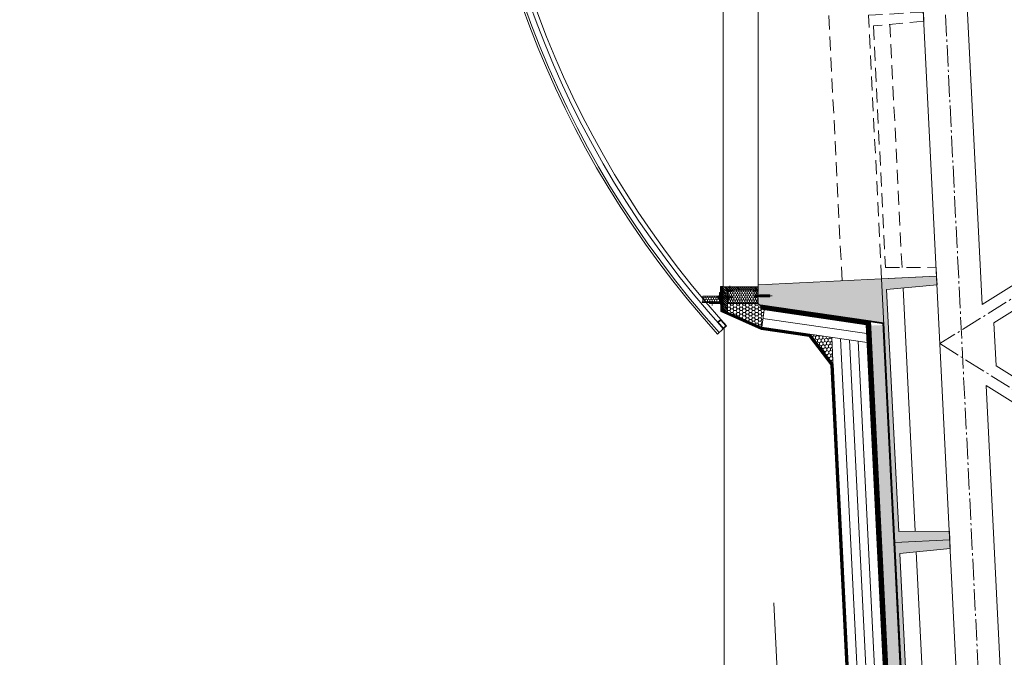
# Model space of a CAD drawing. Header units: millimetres. Extents: x -725694 to 4766210, y -2984614 to 2187451.
# Tile 87 of 256: x 201364 to 205838, y 67875 to 70772. Entities that reach past the tile are written whole.
import ezdxf
from ezdxf import colors
from ezdxf.entities.mleader import LeaderData, LeaderLine
from ezdxf.math import Vec2, Vec3

# ---------------------------------------------------------------- set-up
doc = ezdxf.new("R2010")
doc.units = ezdxf.units.MM
for name, pattern in [('AM_DIN_G_W050', [13.75, 9.75, -1.5, 1, -1.5]), ('CARKOVANA', [5, 3, -2]), ('DASHDOT', [25.4, 12.7, -6.35, 0, -6.35]), ('HIDDEN', [9.525, 6.35, -3.175])]:
    doc.linetypes.add(name, pattern=pattern)
doc.layers.add('_____detaily', color=7, linetype='Continuous')
for name, color, linetype, lineweight in [('A99_N_kce-pohl', 7, 'Continuous', 9), ('A99_N_kce-rez-sil', 7, 'Continuous', 18), ('A99_N_kce-rez-ten', 7, 'Continuous', 20), ('A99_N_kce-rez-ten @ 200', 7, 'Continuous', 20), ('A99_N_koty-200-vysk', 7, 'Continuous', 9), ('A99_N_sraf', 7, 'Continuous', 0), ('A99_N_txt-popis-50 @ 200', 7, 'Continuous', 9), ('A99_S_kce-pohl', 7, 'Continuous', 5), ('A99_S_kce-rez-sil', 7, 'Continuous', 15), ('A99_S_kce-rez-ten', 7, 'Continuous', 9), ('A99_S_sraf', 7, 'Continuous', 9)]:
    doc.layers.add(name, color=color, linetype=linetype, lineweight=lineweight)
doc.styles.add('A99_popis', font='isocpeur.ttf')
doc.linetypes.add('IZOLACE', pattern='A,0.00254,-2.54,[134,ltypeshp.shx,S=2.54,R=0,X=-2.54,Y=0],-5.08,[134,ltypeshp.shx,S=2.54,R=180,X=2.54,Y=0],-2.54', length=10.16254)

# ---------------------------------------------------------------- blocks, each defined once
blk = doc.blocks.new('Befestiger_gross')
at = {"layer": '_____detaily', "linetype": 'Continuous', "lineweight": -2}
for p, q in [((0.5, 0.5), (0, 0)), ((0.5, 0.5), (0, 0)), ((0.5, -0.5), (0, 0)), ((0.5, -0.5), (0, 0)), ((2.1, 0.5), (0.5, 0.5)), ((2.1, 0.5), (0.5, 0.5)), ((0.6, 0.5), (0.6, 0.5)), ((0.6, 0.5), (0.6, 0.5)), ((0.6, 0.5), (0.6, 0.5)), ((0.6, 0.5), (0.6, 0.5)), ((1.7, -1), (2.3, 1)), ((2.3, 1), (2.1, 0.5)), ((2.3, 1), (2.5, 0.5)), ((2.3, 1), (2.5, 0.5)), ((3.3, 0.5), (2.5, 0.5)), ((3.3, 0.5), (2.5, 0.5)), ((2.9, -1), (3.5, 1)), ((3.5, 1), (3.3, 0.5)), ((3.5, 1), (3.7, 0.5)), ((3.5, 1), (3.7, 0.5)), ((4.5, 0.5), (3.7, 0.5)), ((4.5, 0.5), (3.7, 0.5)), ((4, -1), (4.7, 1)), ((4.5, 0.5), (4.7, 1)), ((4.7, 1), (4.8, 0.5)), ((4.7, 1), (4.8, 0.5)), ((5.7, 0.5), (4.8, 0.5)), ((5.7, 0.5), (4.8, 0.5)), ((5.2, -1), (5.9, 1)), ((5.7, 0.5), (5.9, 1)), ((5.9, 1), (6, 0.5)), ((5.9, 1), (6, 0.5)), ((6.9, 0.5), (6, 0.5)), ((6, 0.5), (6, 0.5)), ((6.9, 0.5), (6, 0.5)), ((6, 0.5), (6, 0.5)), ((6.4, -1), (7, 1)), ((6.9, 0.5), (7, 1)), ((7, 1), (7.2, 0.5)), ((7, 1), (7.2, 0.5)), ((8.1, 0.5), (7.2, 0.5)), ((8.1, 0.5), (7.2, 0.5)), ((7.6, -1), (8.2, 1)), ((8.1, 0.5), (8.2, 1)), ((8.2, 1), (8.4, 0.5)), ((8.2, 1), (8.4, 0.5)), ((9.3, 0.5), (8.4, 0.5)), ((9.3, 0.5), (8.4, 0.5)), ((8.8, -1), (9.4, 1)), ((9.3, 0.5), (9.4, 1)), ((9.4, 1), (9.6, 0.5)), ((9.4, 1), (9.6, 0.5)), ((10.5, 0.5), (9.6, 0.5)), ((10.5, 0.5), (9.6, 0.5)), ((10, -1), (10.6, 1)), ((10.6, 1), (10.5, 0.5)), ((10.6, 1), (10.8, 0.5)), ((10.6, 1), (10.8, 0.5)), ((11.6, 0.5), (10.8, 0.5)), ((11.6, 0.5), (10.8, 0.5)), ((11.2, -1), (11.8, 1)), ((11.8, 1), (11.6, 0.5)), ((11.8, 1), (12, 0.5)), ((11.8, 1), (12, 0.5)), ((12.8, 0.5), (12, 0.5)), ((12.8, 0.5), (12, 0.5)), ((12.4, -1), (13, 1)), ((13, 1), (12.8, 0.5)), ((13, 1), (13.1, 0.5)), ((13, 1), (13.1, 0.5)), ((14, 0.5), (13.1, 0.5)), ((14, 0.5), (13.1, 0.5)), ((13.5, -1), (14.2, 1)), ((14.2, 1), (14, 0.5)), ((14.2, 1), (14.3, 0.5)), ((14.2, 1), (14.3, 0.5)), ((15.2, 0.5), (14.3, 0.5)), ((14.3, 0.5), (14.3, 0.5)), ((15.2, 0.5), (14.3, 0.5)), ((14.3, 0.5), (14.3, 0.5)), ((14.7, -1), (15.4, 1)), ((15.4, 1), (15.2, 0.5)), ((15.4, 1), (15.5, 0.5)), ((15.4, 1), (15.5, 0.5)), ((16.4, 0.5), (15.5, 0.5)), ((16.4, 0.5), (15.5, 0.5)), ((15.9, -1), (16.5, 1)), ((16.5, 1), (16.4, 0.5)), ((16.5, 1), (16.7, 0.5)), ((16.5, 1), (16.7, 0.5)), ((17.6, 0.5), (16.7, 0.5)), ((17.6, 0.5), (16.7, 0.5)), ((17.1, -1), (17.7, 1)), ((17.7, 1), (17.6, 0.5)), ((17.7, 1), (17.9, 0.5)), ((17.7, 1), (17.9, 0.5)), ((18.8, 0.5), (17.9, 0.5)), ((18.8, 0.5), (17.9, 0.5)), ((18.3, -1), (18.9, 1)), ((18.9, 1), (18.8, 0.5)), ((18.9, 1), (19.1, 0.5)), ((18.9, 1), (19.1, 0.5)), ((19.9, 0.5), (19.1, 0.5)), ((19.9, 0.5), (19.1, 0.5)), ((19.5, -1), (20.1, 1.1)), ((20.1, 1.1), (19.9, 0.5)), ((20.1, 1.1), (20.3, 0.5)), ((20.1, 1.1), (20.3, 0.5)), ((21.1, 0.5), (20.3, 0.5)), ((20.3, 0.5), (20.3, 0.5)), ((21.1, 0.5), (20.3, 0.5)), ((20.3, 0.5), (20.3, 0.5)), ((20.7, -1), (21.3, 1.1)), ((21.3, 1.1), (21.1, 0.5)), ((21.3, 1.1), (21.5, 0.5)), ((21.3, 1.1), (21.5, 0.5)), ((22.3, 0.5), (21.5, 0.5)), ((22.3, 0.5), (21.5, 0.5)), ((21.8, -1), (22.5, 1.1)), ((22.5, 1.1), (22.3, 0.5)), ((22.5, 1.1), (22.6, 0.5)), ((22.5, 1.1), (22.6, 0.5)), ((23.5, 0.5), (22.6, 0.5)), ((23.5, 0.5), (22.6, 0.5)), ((23, -1), (23.7, 1.1)), ((23.7, 1.1), (23.5, 0.5)), ((23.7, 1.1), (23.8, 0.5)), ((23.7, 1.1), (23.8, 0.5)), ((24.7, 0.5), (23.8, 0.5)), ((24.7, 0.5), (23.8, 0.5)), ((24.2, -1), (24.9, 1.1)), ((24.9, 1.1), (24.7, 0.5)), ((24.9, 1.1), (25, 0.5)), ((24.9, 1.1), (25, 0.5)), ((25.9, 0.5), (25, 0.5)), ((25.9, 0.5), (25, 0.5)), ((25.4, -1), (26, 1.1)), ((26, 1.1), (25.9, 0.5)), ((26, 1.1), (26.2, 0.5)), ((26, 1.1), (26.2, 0.5)), ((27, 0.5), (26.2, 0.5)), ((27, 0.5), (26.2, 0.5)), ((26.5, -1), (27.2, 1)), ((27.2, 1), (27, 0.5)), ((27.2, 1), (27.3, 0.5)), ((27.2, 1), (27.3, 0.5)), ((28.2, 0.5), (27.3, 0.5)), ((28.2, 0.5), (27.3, 0.5)), ((27.7, -1), (28.4, 1)), ((28.4, 1), (28.2, 0.5)), ((28.4, 1), (28.5, 0.5)), ((28.4, 1), (28.5, 0.5)), ((29.4, 0.5), (28.5, 0.5)), ((28.5, 0.5), (28.5, 0.5)), ((29.4, 0.5), (28.5, 0.5)), ((28.5, 0.5), (28.5, 0.5)), ((28.9, -1), (29.6, 1)), ((29.6, 1), (29.4, 0.5)), ((29.6, 1), (29.7, 0.5)), ((29.6, 1), (29.7, 0.5)), ((30.6, 0.5), (29.7, 0.5)), ((30.6, 0.5), (29.7, 0.5)), ((30.1, -1), (30.7, 1)), ((30.7, 1), (30.6, 0.5)), ((30.7, 1), (30.9, 0.5)), ((30.7, 1), (30.9, 0.5)), ((31.8, 0.5), (30.9, 0.5)), ((31.8, 0.5), (30.9, 0.5)), ((31.3, -1), (31.9, 1)), ((31.9, 1), (31.8, 0.5)), ((31.9, 1), (32.1, 0.5)), ((31.9, 1), (32.1, 0.5)), ((33, 0.5), (32.1, 0.5)), ((33, 0.5), (32.1, 0.5)), ((32.5, -1), (33.1, 1)), ((33.1, 1), (33, 0.5)), ((33.1, 1), (33.3, 0.5)), ((33.1, 1), (33.3, 0.5)), ((34.1, 0.5), (33.3, 0.5)), ((34.1, 0.5), (33.3, 0.5)), ((33.7, -1), (34.3, 1)), ((34.3, 1), (34.1, 0.5)), ((34.3, 1), (34.5, 0.5)), ((34.3, 1), (34.5, 0.5)), ((36.5, 0.5), (34.5, 0.5)), ((36.5, 0.5), (34.5, 0.5)), ((36.5, 0.5), (37.3, 1.4)), ((36.5, 0.5), (37.3, 1.4)), ((37.3, -1.4), (37.3, 1.4)), ((37.3, -1.4), (37.3, 1.4)), ((1.5, -0.5), (0.5, -0.5)), ((1.5, -0.5), (0.5, -0.5)), ((1.5, -0.5), (1.7, -1)), ((1.5, -0.5), (1.7, -1)), ((1.7, -1), (1.8, -0.5)), ((2.7, -0.5), (1.8, -0.5)), ((2.7, -0.5), (1.8, -0.5)), ((2.7, -0.5), (2.9, -1)), ((2.7, -0.5), (2.9, -1)), ((2.9, -1), (3, -0.5)), ((3.9, -0.5), (3, -0.5)), ((3.9, -0.5), (3, -0.5)), ((3.9, -0.5), (4, -1)), ((3.9, -0.5), (4, -1)), ((4.2, -0.5), (4, -1)), ((5.1, -0.5), (4.2, -0.5)), ((5.1, -0.5), (4.2, -0.5)), ((5.1, -0.5), (5.2, -1)), ((5.1, -0.5), (5.2, -1)), ((5.4, -0.5), (5.2, -1)), ((6.3, -0.5), (5.4, -0.5)), ((6.3, -0.5), (5.4, -0.5)), ((6.3, -0.5), (6.4, -1)), ((6.3, -0.5), (6.4, -1)), ((6.6, -0.5), (6.4, -1)), ((7.4, -0.5), (6.6, -0.5)), ((7.4, -0.5), (6.6, -0.5)), ((7.4, -0.5), (7.6, -1)), ((7.4, -0.5), (7.6, -1)), ((7.8, -0.5), (7.6, -1)), ((8.6, -0.5), (7.8, -0.5)), ((8.6, -0.5), (7.8, -0.5)), ((8.6, -0.5), (8.8, -1)), ((8.6, -0.5), (8.8, -1)), ((8.9, -0.5), (8.8, -1)), ((9.8, -0.5), (8.9, -0.5)), ((9.8, -0.5), (8.9, -0.5)), ((9.8, -0.5), (10, -1)), ((9.8, -0.5), (10, -1)), ((10.1, -0.5), (10, -1)), ((11, -0.5), (10.1, -0.5)), ((11, -0.5), (10.1, -0.5)), ((11, -0.5), (11.2, -1)), ((11, -0.5), (11.2, -1)), ((11.3, -0.5), (11.2, -1)), ((12.2, -0.5), (11.3, -0.5)), ((12.2, -0.5), (11.3, -0.5)), ((12.2, -0.5), (12.3, -1)), ((12.2, -0.5), (12.3, -1)), ((12.5, -0.5), (12.3, -1)), ((13.4, -0.5), (12.5, -0.5)), ((13.4, -0.5), (12.5, -0.5)), ((13.4, -0.5), (13.5, -1)), ((13.4, -0.5), (13.5, -1)), ((13.7, -0.5), (13.5, -1)), ((14.6, -0.5), (13.7, -0.5)), ((14.6, -0.5), (13.7, -0.5)), ((14.6, -0.5), (14.7, -1)), ((14.6, -0.5), (14.7, -1)), ((14.9, -0.5), (14.7, -1)), ((15.7, -0.5), (14.9, -0.5)), ((15.7, -0.5), (14.9, -0.5)), ((15.7, -0.5), (15.9, -1)), ((15.7, -0.5), (15.9, -1)), ((16.1, -0.5), (15.9, -1)), ((16.9, -0.5), (16.1, -0.5)), ((16.9, -0.5), (16.1, -0.5)), ((16.9, -0.5), (17.1, -1)), ((16.9, -0.5), (17.1, -1)), ((17.2, -0.5), (17.1, -1)), ((18.1, -0.5), (17.2, -0.5)), ((18.1, -0.5), (17.2, -0.5)), ((18.1, -0.5), (18.3, -1)), ((18.1, -0.5), (18.3, -1)), ((18.4, -0.5), (18.3, -1)), ((19.3, -0.5), (18.4, -0.5)), ((19.3, -0.5), (18.4, -0.5)), ((19.3, -0.5), (19.5, -1)), ((19.3, -0.5), (19.5, -1)), ((19.6, -0.5), (19.5, -1)), ((20.5, -0.5), (19.6, -0.5)), ((20.5, -0.5), (19.6, -0.5)), ((20.5, -0.5), (20.7, -1)), ((20.5, -0.5), (20.7, -1)), ((20.8, -0.5), (20.7, -1)), ((21.7, -0.5), (20.8, -0.5)), ((21.7, -0.5), (20.8, -0.5)), ((21.7, -0.5), (21.8, -1)), ((21.7, -0.5), (21.8, -1)), ((22, -0.5), (21.8, -1)), ((22.9, -0.5), (22, -0.5)), ((22.9, -0.5), (22, -0.5)), ((22.9, -0.5), (23, -1)), ((22.9, -0.5), (23, -1)), ((23.2, -0.5), (23, -1)), ((24.1, -0.5), (23.2, -0.5)), ((24.1, -0.5), (23.2, -0.5)), ((24.1, -0.5), (24.2, -1)), ((24.1, -0.5), (24.2, -1)), ((24.4, -0.5), (24.2, -1)), ((25.3, -0.5), (24.4, -0.5)), ((25.3, -0.5), (24.4, -0.5)), ((25.3, -0.5), (25.4, -1)), ((25.3, -0.5), (25.4, -1)), ((25.6, -0.5), (25.4, -1)), ((26.4, -0.5), (25.6, -0.5)), ((26.4, -0.5), (25.6, -0.5)), ((26.4, -0.5), (26.5, -1)), ((26.4, -0.5), (26.5, -1)), ((26.7, -0.5), (26.5, -1)), ((27.6, -0.5), (26.7, -0.5)), ((27.6, -0.5), (26.7, -0.5)), ((27.6, -0.5), (27.7, -1)), ((27.6, -0.5), (27.7, -1)), ((27.9, -0.5), (27.7, -1)), ((28.8, -0.5), (27.9, -0.5)), ((28.8, -0.5), (27.9, -0.5)), ((28.8, -0.5), (28.9, -1)), ((28.8, -0.5), (28.9, -1)), ((29.1, -0.5), (28.9, -1)), ((30, -0.5), (29.1, -0.5)), ((30, -0.5), (29.1, -0.5)), ((30, -0.5), (30.1, -1)), ((30, -0.5), (30.1, -1)), ((30.3, -0.5), (30.1, -1)), ((31.1, -0.5), (30.3, -0.5)), ((31.1, -0.5), (30.3, -0.5)), ((31.1, -0.5), (31.3, -1)), ((31.1, -0.5), (31.3, -1)), ((31.5, -0.5), (31.3, -1)), ((32.3, -0.5), (31.5, -0.5)), ((32.3, -0.5), (31.5, -0.5)), ((32.3, -0.5), (32.5, -1)), ((32.3, -0.5), (32.5, -1)), ((32.6, -0.5), (32.5, -1)), ((33.5, -0.5), (32.6, -0.5)), ((33.5, -0.5), (32.6, -0.5)), ((33.5, -0.5), (33.7, -1)), ((33.5, -0.5), (33.7, -1)), ((33.8, -0.5), (33.7, -1)), ((36.5, -0.5), (33.8, -0.5)), ((36.5, -0.5), (33.8, -0.5)), ((36.5, -0.5), (37.3, -1.4)), ((36.5, -0.5), (37.3, -1.4))]:
    blk.add_line(p, q, dxfattribs=at)

msp = doc.modelspace()

# ---------------------------------------------------------------- hatches: boundary and pattern name
at = {"layer": 'A99_N_kce-rez-ten', "lineweight": 0, "transparency": 33554562}
h = msp.add_hatch(dxfattribs=at)
h.set_pattern_fill('ANSI31', color=1, scale=50)
h.set_pattern_definition([(135, (209140, 35115.3334), (-4.4194174, -4.4194174), [])])
h.paths.add_polyline_path([(204560, 69542.5), (204720, 69542.5), (204720, 69557.5), (204560, 69557.5)])
at = {"layer": 'A99_N_kce-rez-ten', "lineweight": 0}
for points in [[(204540.7, 69517.5), (204540.7, 69502.5), (204541.7, 69502.5), (204541.7, 69517.5)], [(204583, 69517.5), (204583, 69502.5), (204582, 69502.5), (204582, 69517.5)], [(204709, 69525), (204709, 69510), (204710, 69510), (204710, 69525)]]:
    msp.add_hatch(color=1, dxfattribs=at).paths.add_polyline_path(points)
at = {"layer": 'A99_N_kce-rez-ten', "lineweight": 0, "transparency": 33554562}
h = msp.add_hatch(dxfattribs=at)
h.set_pattern_fill('ANSI31', color=1, scale=50)
h.set_pattern_definition([(135, (209140, 35042.8334), (-4.4194174, -4.4194174), [])])
h.paths.add_polyline_path([(204580, 69447.5), (204580, 69542.5), (204560, 69542.5), (204560, 69455)])
at = {"layer": 'A99_N_kce-rez-ten @ 200', "linetype": 'Continuous', "lineweight": 0}
h = msp.add_hatch(dxfattribs=at)
h.set_pattern_fill('HONEY', color=1, scale=0.25, style=2)
h.set_pattern_definition([(90, (-120.5, -981013.5), (-5.41265875, 9.375), [6.25, -12.5]), (210, (-120.5, -981013.5), (-5.412658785, -9.37499998), [6.25, -12.5]), (150, (-120.5, -981013.5), (-10.825317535, 2e-08), [-12.5, 6.25])])
h.paths.add_polyline_path([(204543.5, 69486.5), (204543.5, 69516.5), (204468.5, 69516.5), (204468.5, 69490.5), (204526, 69490), (204526, 69486.5)])
h = msp.add_hatch(dxfattribs=at)
h.set_pattern_fill('HONEY', color=1, scale=0.25, style=2)
h.set_pattern_definition([(90, (3e-07, -980987.5), (-5.41265875, 9.375), [6.25, -12.5]), (210, (3e-07, -980987.5), (-5.412658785, -9.37499998), [6.25, -12.5]), (150, (3e-07, -980987.5), (-10.825317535, 2e-08), [-12.5, 6.25])])
h.paths.add_polyline_path([(204582, 69484.5), (204718, 69485.5), (204718, 69540.5), (204582, 69540.5)])
at = {"layer": 'A99_N_sraf', "lineweight": 0, "transparency": 33554562}
h = msp.add_hatch(dxfattribs=at)
h.set_pattern_fill('HONEY', color=1, scale=75)
h.set_pattern_definition([(0, (0, 36000), (14.0625, 8.11898812), [9.375, -18.75]), (120, (0, 36000), (-14.06249997, 8.11898818), [9.375, -18.75]), (60, (0, 36000), (3e-08, 16.2379763), [-18.75, 9.375])])
h.paths.add_polyline_path([(204580, 69482.5), (204580, 69443.6), (204735.5, 69374.3), (204746.9, 69453.5), (204720, 69482.5)])
h = msp.add_hatch(dxfattribs=at)
h.set_pattern_fill('HONEY', color=1, scale=75)
h.set_pattern_definition([(272.86, (205061.98, 69152.847), (8.81053, -13.63988), [9.375, -18.75]), (32.86, (205061.98, 69152.847), (7.40722, 14.4501), [9.375, -18.75]), (332.86, (205061.98, 69152.847), (16.21775, 0.8102), [-18.75, 9.375])])
h.paths.add_polyline_path([(205059.3, 69206.9), (205053.2, 69328.2), (204956.5, 69342.3)])
at = {"layer": 'A99_S_sraf', "lineweight": 0, "transparency": 33554687}
h = msp.add_hatch(dxfattribs=at)
h.set_pattern_fill('ZELEZOBETON', color=256, scale=10)
h.set_pattern_definition([(135, (208855, 17090), (-35.35534, -35.35534), []), (135, (208855, 17104.14), (-35.35534, -35.35534), []), (135, (208855, 17132.426), (-49.497475, -21.213203), [20, -10, 0, -10])])
h.paths.add_polyline_path([(205579.6, 63602.1), (205640.5, 63605.2), (205778.1, 63612), (205829.3, 63614.6), (205827.3, 63654.6), (205597.1, 63653.1), (205542.2, 64751.7), (205771.4, 64773.2), (205767.4, 64853.1), (205537.2, 64851.6), (205482.3, 65950.2), (205711.4, 65971.7), (205707.4, 66051.6), (205477.3, 66050.1), (205422.4, 67148.7), (205651.5, 67170.2), (205647.5, 67250.1), (205417.4, 67248.6), (205362.6, 68347.2), (205591.8, 68368.7), (205587.6, 68448.6), (205357.6, 68447.1), (205302.7, 69545.7), (205531.6, 69567.2), (205529.6, 69607.1), (204720.9, 69566.7), (204725.4, 69476.8), (205290.2, 69394.9)])
at = {"layer": 'A99_S_sraf', "linetype": 'Continuous', "lineweight": 0, "ltscale": 2, "transparency": 33554562}
h = msp.add_hatch(dxfattribs=at)
h.set_pattern_fill('BETON-LEHKY', color=256, scale=10)
h.set_pattern_definition([(137.86, (205568.888, 45615.76), (-26.83778, -29.660305), []), (92.86, (205553.407, 45660.11), (-29.660305, 26.837778), [5, -51.56854]), (137.86, (205553.157, 45665.104), (-26.83778, -29.660305), [5, -35]), (182.86, (205549.45, 45668.458), (-26.837778, -29.660305), [5, -51.56854]), (227.86, (205544.456, 45668.21), (29.660305, -26.83778), [5, -35]), (92.86, (205541.35, 45659.508), (-29.660305, 26.837778), [5, -51.56854]), (137.86, (205545.06, 45656.153), (-26.83778, -29.660305), [5, -35]), (182.86, (205550.052, 45656.402), (-26.837778, -29.660305), [5, -51.56854]), (227.86, (205553.407, 45660.11), (29.660305, -26.83778), [5, -35]), (137.86, (205536.13, 45672.37), (-26.83778, -29.660305), [10, -30])])
h.paths.add_polyline_path([(205523.2, 63527.6), (205230.8, 69381.9), (205285.7, 69384.7), (205580, 63530)])

# ---------------------------------------------------------------- linework, layer by layer
at = {"layer": 'A99_N_kce-pohl', "lineweight": 5}
msp.add_lwpolyline([(204560, 69557.5), (204560, 72300)], dxfattribs=at)
at = {"layer": 'A99_N_kce-pohl', "linetype": 'Continuous'}
for points in [[(204735.5, 69374.3), (204580, 69443.6), (204580, 69482.5), (204720, 69482.5), (204746.9, 69453.5)], [(204549.3, 69410.4), (204576, 69380.5), (204561, 69367.2), (204534.4, 69397.1)], [(204549.1, 69406.9), (204572.4, 69380.7), (204561.2, 69370.8), (204537.9, 69396.9)]]:
    msp.add_lwpolyline(points, close=True, dxfattribs=at)
at = {"layer": 'A99_N_kce-pohl', "linetype": 'CARKOVANA', "ltscale": 15, "const_width": 20}
msp.add_lwpolyline([(205513.7, 63518.7), (205220.1, 69395), (204730, 69466.2)], dxfattribs=at)
at = {"layer": 'A99_N_kce-pohl'}
for points in [[(205523.6, 63519.2), (205229.7, 69403.7), (204730, 69476.2)], [(205503.7, 63518.2), (205210.5, 69386.2), (204730, 69456)], [(204735.5, 69374.3), (204746.9, 69453.5)], [(204564.8, 57220), (204564.8, 69370)], [(205214.6, 69304.8), (204735.5, 69374.3)], [(205062, 69152.8), (205053.2, 69328.2)]]:
    msp.add_lwpolyline(points, dxfattribs=at)
at = {"layer": 'A99_N_kce-pohl', "linetype": 'Continuous'}
for points in [[(204576, 69380.5), (204549.3, 69410.4)], [(204561, 69367.2), (204534.9, 69343.9)]]:
    msp.add_lwpolyline(points, dxfattribs=at)
for radius, start, end in [(4410, 137.9079, 222.0921), (4355, 137.9045, 221.5692)]:
    msp.add_arc((207807.5, 72300), radius, start, end, dxfattribs=at)
at = {"layer": 'A99_N_kce-rez-sil', "color": 1, "linetype": 'Continuous', "lineweight": 9}
for radius, start, end in [(4400, 137.9079, 222.0921), (4375, 137.906, 222.094)]:
    msp.add_arc((207807.5, 72300), radius, start, end, dxfattribs=at)
at = {"layer": 'A99_N_kce-rez-ten', "color": 1, "lineweight": 0}
for p, q in [((204535.4, 69513.6), (204535.4, 69506.5)), ((204538.6, 69514.4), (204536.2, 69514.4)), ((204539.4, 69515), (204538.9, 69515)), ((204538.9, 69515), (204538.9, 69505)), ((204539.4, 69514.4), (204539.7, 69518)), ((204539.4, 69515), (204539.4, 69505)), ((204539.4, 69514.4), (204539.4, 69505.7)), ((204540.7, 69518), (204539.7, 69518)), ((204540.7, 69518), (204539.7, 69518)), ((204540.7, 69502), (204540.7, 69518)), ((204540.7, 69517.5), (204540.7, 69502.5)), ((204541.7, 69517.5), (204540.7, 69517.5)), ((204541.7, 69502.5), (204541.7, 69517.5)), ((204580, 69513.1), (204541.7, 69513.1)), ((204582, 69502.5), (204582, 69517.5)), ((204582, 69517.5), (204583, 69517.5)), ((204583, 69518), (204584, 69518)), ((204583, 69502), (204583, 69518)), ((204583, 69518), (204584, 69518)), ((204583, 69517.5), (204583, 69502.5)), ((204584.4, 69514.4), (204584, 69518)), ((204584.4, 69515), (204584.9, 69515)), ((204584.4, 69515), (204584.4, 69505)), ((204584.4, 69514.4), (204584.4, 69505.7)), ((204584.9, 69515), (204584.9, 69505)), ((204585.2, 69514.4), (204587.5, 69514.4)), ((204588.3, 69513.6), (204588.3, 69506.5)), ((204588.3, 69512.2), (204588.8, 69513.1)), ((204589.4, 69507.8), (204588.3, 69512.2)), ((204589.9, 69506.9), (204588.8, 69513.1)), ((204589.3, 69512.2), (204588.8, 69513.1)), ((204590.4, 69507.8), (204589.3, 69512.2)), ((204590.1, 69512.2), (204589.3, 69512.2)), ((204590.1, 69512.2), (204590.6, 69513.1)), ((204591.2, 69507.8), (204590.1, 69512.2)), ((204591.7, 69506.9), (204590.6, 69513.1)), ((204591.1, 69512.2), (204590.6, 69513.1)), ((204592.2, 69507.8), (204591.1, 69512.2)), ((204591.9, 69512.2), (204591.1, 69512.2)), ((204591.9, 69512.2), (204592.4, 69513.1)), ((204593, 69507.8), (204591.9, 69512.2)), ((204593.5, 69506.9), (204592.4, 69513.1)), ((204592.9, 69512.2), (204592.4, 69513.1)), ((204594, 69507.8), (204592.9, 69512.2)), ((204593.7, 69512.2), (204592.9, 69512.2)), ((204593.7, 69512.2), (204594.2, 69513.1)), ((204594.8, 69507.8), (204593.7, 69512.2)), ((204595.3, 69506.9), (204594.2, 69513.1)), ((204594.7, 69512.2), (204594.2, 69513.1)), ((204595.8, 69507.8), (204594.7, 69512.2)), ((204595.5, 69512.2), (204594.7, 69512.2)), ((204595.5, 69512.2), (204596, 69513.1)), ((204596.6, 69507.8), (204595.5, 69512.2)), ((204597.1, 69506.9), (204596, 69513.1)), ((204596.5, 69512.2), (204596, 69513.1)), ((204597.6, 69507.8), (204596.5, 69512.2)), ((204597.3, 69512.2), (204596.5, 69512.2)), ((204597.3, 69512.2), (204597.8, 69513.1)), ((204598.4, 69507.8), (204597.3, 69512.2)), ((204598.9, 69506.9), (204597.8, 69513.1)), ((204598.3, 69512.2), (204597.8, 69513.1)), ((204599.4, 69507.8), (204598.3, 69512.2)), ((204599.1, 69512.2), (204598.3, 69512.2)), ((204599.1, 69512.2), (204599.6, 69513.1)), ((204600.2, 69507.8), (204599.1, 69512.2)), ((204600.7, 69506.9), (204599.6, 69513.1)), ((204600.1, 69512.2), (204599.6, 69513.1)), ((204601.2, 69507.8), (204600.1, 69512.2)), ((204600.9, 69512.2), (204600.1, 69512.2)), ((204600.9, 69512.2), (204601.2, 69512.9)), ((204601.2, 69510.8), (204600.9, 69512.2)), ((204601.2, 69507.8), (204601.2, 69512.9)), ((204601.9, 69512.1), (204601.2, 69512.2)), ((204703.7, 69521.1), (204703.7, 69514)), ((204706.8, 69521.9), (204704.5, 69521.9)), ((204706.8, 69519.5), (204704.5, 69519.5)), ((204706.8, 69519.5), (204704.5, 69519.5)), ((204706.8, 69515.6), (204704.5, 69515.6)), ((204706.8, 69513.2), (204704.5, 69513.2)), ((204707.6, 69522.5), (204707.1, 69522.5)), ((204707.1, 69522.5), (204707.1, 69512.5)), ((204707.6, 69512.5), (204707.1, 69512.5)), ((204707.6, 69521.9), (204708, 69525.5)), ((204707.6, 69522.5), (204707.6, 69512.5)), ((204707.6, 69521.9), (204707.6, 69513.2)), ((204708, 69509.5), (204707.6, 69513.2)), ((204709, 69525.5), (204708, 69525.5)), ((204709, 69525.5), (204708, 69525.5)), ((204709, 69509.5), (204709, 69525.5)), ((204709, 69525), (204709, 69510)), ((204710, 69525), (204709, 69525)), ((204710, 69510), (204710, 69525)), ((204757.3, 69520.6), (204710, 69520.6)), ((204757.3, 69514.3), (204710, 69514.3)), ((204757.7, 69514.3), (204756.6, 69520.6)), ((204758.2, 69515.2), (204757.1, 69519.7)), ((204757.9, 69519.7), (204757.1, 69519.7)), ((204757.7, 69514.3), (204757.2, 69515.2)), ((204757.7, 69514.3), (204758.2, 69515.2)), ((204757.9, 69519.7), (204758.4, 69520.6)), ((204759, 69515.2), (204757.9, 69519.7)), ((204759, 69515.2), (204758.2, 69515.2)), ((204759.5, 69514.3), (204758.4, 69520.6)), ((204758.9, 69519.7), (204758.4, 69520.6)), ((204760, 69515.2), (204758.9, 69519.7)), ((204759.7, 69519.7), (204758.9, 69519.7)), ((204759.5, 69514.3), (204759, 69515.2)), ((204759.5, 69514.3), (204760, 69515.2)), ((204759.7, 69519.7), (204760.2, 69520.6)), ((204760.8, 69515.2), (204759.7, 69519.7)), ((204760.8, 69515.2), (204760, 69515.2)), ((204761.3, 69514.3), (204760.2, 69520.6)), ((204760.7, 69519.7), (204760.2, 69520.6)), ((204761.8, 69515.2), (204760.7, 69519.7)), ((204761.5, 69519.7), (204760.7, 69519.7)), ((204761.3, 69514.3), (204760.8, 69515.2)), ((204761.3, 69514.3), (204761.8, 69515.2)), ((204761.5, 69519.7), (204762, 69520.6)), ((204762.6, 69515.2), (204761.5, 69519.7)), ((204762.6, 69515.2), (204761.8, 69515.2)), ((204763.1, 69514.3), (204762, 69520.6)), ((204762.5, 69519.7), (204762, 69520.6)), ((204763.6, 69515.2), (204762.5, 69519.7)), ((204763.3, 69519.7), (204762.5, 69519.7)), ((204763.1, 69514.3), (204762.6, 69515.2)), ((204763.1, 69514.3), (204763.6, 69515.2)), ((204763.3, 69519.7), (204763.8, 69520.6)), ((204764.4, 69515.2), (204763.3, 69519.7)), ((204764.4, 69515.2), (204763.6, 69515.2)), ((204764.9, 69514.3), (204763.8, 69520.6)), ((204764.3, 69519.7), (204763.8, 69520.6)), ((204765.4, 69515.2), (204764.3, 69519.7)), ((204765.1, 69519.7), (204764.3, 69519.7)), ((204764.9, 69514.3), (204764.4, 69515.2)), ((204764.9, 69514.3), (204765.4, 69515.2)), ((204765.1, 69519.7), (204765.6, 69520.6)), ((204766.2, 69515.2), (204765.1, 69519.7)), ((204766.2, 69515.2), (204765.4, 69515.2)), ((204766.7, 69514.3), (204765.6, 69520.6)), ((204766.1, 69519.7), (204765.6, 69520.6)), ((204767.2, 69515.2), (204766.1, 69519.7)), ((204766.9, 69519.7), (204766.1, 69519.7)), ((204766.7, 69514.3), (204766.2, 69515.2)), ((204766.7, 69514.3), (204767.2, 69515.2)), ((204766.9, 69519.7), (204767.4, 69520.6)), ((204768, 69515.2), (204766.9, 69519.7)), ((204768, 69515.2), (204767.2, 69515.2)), ((204768.5, 69514.3), (204767.4, 69520.6)), ((204767.9, 69519.7), (204767.4, 69520.6)), ((204769, 69515.2), (204767.9, 69519.7)), ((204768.7, 69519.7), (204767.9, 69519.7)), ((204768.5, 69514.3), (204768, 69515.2)), ((204768.5, 69514.3), (204769, 69515.2)), ((204768.7, 69519.7), (204769, 69520.4)), ((204769, 69518.3), (204768.7, 69519.7)), ((204769, 69515.2), (204769, 69520.4)), ((204769.7, 69519.6), (204769, 69519.7)), ((204769, 69515.2), (204769.7, 69515.4)), ((204769.7, 69515.4), (204769.7, 69519.6)), ((204538.5, 69512), (204536.2, 69512)), ((204538.6, 69512), (204536.2, 69512)), ((204538.6, 69508.1), (204536.2, 69508.1)), ((204538.6, 69505.7), (204536.2, 69505.7)), ((204539.4, 69505), (204538.9, 69505)), ((204539.7, 69502), (204539.4, 69505.7)), ((204540.7, 69502), (204539.7, 69502)), ((204540.7, 69502), (204539.7, 69502)), ((204540.7, 69502.5), (204541.7, 69502.5)), ((204541.7, 69502.5), (204540.7, 69502.5)), ((204580, 69506.9), (204541.7, 69506.9)), ((204583, 69502.5), (204582, 69502.5)), ((204582, 69502.5), (204583, 69502.5)), ((204583, 69502), (204584, 69502)), ((204583, 69502), (204584, 69502)), ((204584, 69502), (204584.4, 69505.7)), ((204584.4, 69505), (204584.9, 69505)), ((204585.2, 69512), (204587.5, 69512)), ((204585.2, 69512), (204587.5, 69512)), ((204585.2, 69508.1), (204587.5, 69508.1)), ((204585.2, 69505.7), (204587.5, 69505.7)), ((204589.4, 69507.8), (204588.6, 69507.8)), ((204589.9, 69506.9), (204589.4, 69507.8)), ((204589.9, 69506.9), (204590.4, 69507.8)), ((204591.2, 69507.8), (204590.4, 69507.8)), ((204591.7, 69506.9), (204591.2, 69507.8)), ((204591.7, 69506.9), (204592.2, 69507.8)), ((204593, 69507.8), (204592.2, 69507.8)), ((204593.5, 69506.9), (204593, 69507.8)), ((204593.5, 69506.9), (204594, 69507.8)), ((204594.8, 69507.8), (204594, 69507.8)), ((204595.3, 69506.9), (204594.8, 69507.8)), ((204595.3, 69506.9), (204595.8, 69507.8)), ((204596.6, 69507.8), (204595.8, 69507.8)), ((204597.1, 69506.9), (204596.6, 69507.8)), ((204597.1, 69506.9), (204597.6, 69507.8)), ((204598.4, 69507.8), (204597.6, 69507.8)), ((204598.9, 69506.9), (204598.4, 69507.8)), ((204598.9, 69506.9), (204599.4, 69507.8)), ((204600.2, 69507.8), (204599.4, 69507.8)), ((204600.7, 69506.9), (204600.2, 69507.8)), ((204600.7, 69506.9), (204601.2, 69507.8)), ((204601.2, 69507.8), (204601.9, 69507.9)), ((204601.9, 69507.9), (204601.9, 69512.1)), ((204709, 69509.5), (204708, 69509.5)), ((204709, 69509.5), (204708, 69509.5)), ((204709, 69510), (204710, 69510)), ((204710, 69510), (204709, 69510))]:
    msp.add_line(p, q, dxfattribs=at)
at = {"layer": 'A99_N_kce-rez-ten', "color": 1, "linetype": 'Continuous', "lineweight": 0}
for points in [[(204547.5, 69482.5), (204547.5, 69477.5), (204550, 69477.5), (204550, 69557.5), (204560, 69557.5), (204560, 69559.5), (204547.5, 69559.5), (204547.5, 69482.5)], [(204720, 69557.5), (204560, 69557.5), (204560, 69542.5), (204720, 69542.5)], [(204543.5, 69486.5), (204543.5, 69516.5), (204468.5, 69516.5), (204468.5, 69486.5)], [(204580, 69447), (204580, 69542.5), (204560, 69542.5), (204560, 69455.5)], [(204602, 69542.5), (204580, 69542.5), (204580, 69482.5), (204720, 69482.5), (204720, 69542.5), (204698, 69542.5), (204698, 69540.5), (204718, 69540.5), (204718, 69484.5), (204582, 69484.5), (204582, 69540.5), (204602, 69540.5)], [(204526, 69486.5), (204526, 69490), (204468.5, 69490), (204468.5, 69486.5)]]:
    msp.add_lwpolyline(points, close=True, dxfattribs=at)
at = {"layer": 'A99_N_kce-rez-ten', "linetype": 'CARKOVANA', "ltscale": 15, "const_width": 5}
for points in [[(205692.5, 63300), (205692.5, 63440.3, 0.400665), (205680.6, 63452.7), (205363.4, 63467.5, -0.386254), (205337.2, 63493.6), (205051.9, 69204.2), (204952.4, 69335.3), (204733.4, 69367.1), (204552.5, 69447.6), (204552.5, 69557.5)], [(205697.5, 63300), (205697.5, 63440.3, 0.400665), (205680.8, 63457.7), (205363.6, 63472.5, -0.386254), (205342.2, 63493.8), (205056.8, 69206), (204955.1, 69340), (204734.8, 69371.9), (204557.5, 69450.9), (204557.5, 69557.5)]]:
    msp.add_lwpolyline(points, format="xyb", dxfattribs=at)
at = {"layer": 'A99_N_kce-rez-ten', "linetype": 'Continuous', "lineweight": 5, "ltscale": 0.5}
for points in [[(205690, 63300), (205690, 63440.3, 0.400665), (205680.5, 63450.2), (205363.3, 63465, -0.386254), (205334.7, 63493.5), (205049.4, 69203.3), (204951, 69333), (204732.7, 69364.7), (204550, 69446), (204550, 69557.5)], [(205695, 63300), (205695, 63440.3, 0.400665), (205680.7, 63455.2), (205363.5, 63470, -0.386254), (205339.7, 63493.7), (205054.4, 69205.1), (204953.7, 69337.6), (204734.1, 69369.5), (204555, 69449.3), (204555, 69557.5)], [(205700, 63300), (205700, 63440.3, 0.400665), (205680.9, 63460.2), (205363.7, 63475, -0.386254), (205344.7, 63494), (205059.3, 69206.9), (204956.5, 69342.3), (204735.5, 69374.3), (204560, 69452.5), (204560, 69557.5)]]:
    msp.add_lwpolyline(points, format="xyb", dxfattribs=at)
at = {"layer": 'A99_N_kce-rez-ten', "color": 1, "linetype": 'DASHDOT', "lineweight": 0, "ltscale": 0.25}
for points in [[(204590.5, 69533.5), (204590.5, 69563)], [(204708, 69533), (204708, 69560.5)], [(204782.5, 69517.5), (204697.5, 69517.5)], [(204511, 69473.5), (204511, 69493)]]:
    msp.add_lwpolyline(points, dxfattribs=at)
at = {"layer": 'A99_N_kce-rez-ten', "color": 1, "linetype": 'Continuous', "lineweight": 0}
msp.add_lwpolyline([(204497.5, 69482.5), (204497.5, 69486.5), (204543.5, 69486.5), (204543.5, 69532.5), (204547.5, 69532.5)], dxfattribs=at)
msp.add_lwpolyline([(204547.5, 69531), (204547.5, 69485.5, -0.414214), (204544.5, 69482.5), (204497.5, 69482.5)], format="xyb", dxfattribs=at)
at = {"layer": 'A99_N_kce-rez-ten', "color": 1, "lineweight": 0}
for points in [[(204725, 69522.5), (204772.5, 69522.5), (204772.5, 69517.5)], [(204725, 69512.5), (204772.5, 69512.5), (204772.5, 69517.5)]]:
    msp.add_lwpolyline(points, dxfattribs=at)
at = {"layer": 'A99_N_kce-rez-ten'}
msp.add_lwpolyline([(205425.9, 63472.1), (205133.9, 69316.5)], dxfattribs=at)
at = {"layer": 'A99_N_kce-rez-ten', "color": 1, "linetype": 'Continuous', "lineweight": 0}
msp.add_circle((204467, 69488.5), 1.5, dxfattribs=at)
at = {"layer": 'A99_N_kce-rez-ten', "color": 1, "lineweight": 0}
for centre, start, end in [((204536.2, 69513.6), 90.0033, 180.0033), ((204536.2, 69512.8), 180.0033, 270.0033), ((204587.5, 69513.6), 359.9967, 89.9967), ((204587.5, 69512.8), 269.9967, 359.9967), ((204704.5, 69521.1), 90.0033, 180.0033), ((204704.5, 69520.3), 180.0033, 270.0033), ((204704.5, 69518.7), 90.0033, 180.0033), ((204704.5, 69516.4), 180.0033, 270.0033), ((204704.5, 69514.8), 90.0033, 180.0033), ((204704.5, 69514), 180.0033, 270.0033), ((204536.2, 69511.2), 90.0033, 180.0033), ((204536.2, 69508.9), 180.0033, 270.0033), ((204536.2, 69507.3), 90.0033, 180.0033), ((204536.2, 69506.5), 180.0033, 270.0033), ((204587.5, 69511.2), 359.9967, 89.9967), ((204587.5, 69508.9), 269.9967, 359.9967), ((204587.5, 69507.3), 359.9967, 89.9967), ((204587.5, 69506.5), 269.9967, 359.9967)]:
    msp.add_arc(centre, 0.787, start, end, dxfattribs=at)
at = {"layer": 'A99_N_kce-rez-ten', "color": 1, "lineweight": 0, "extrusion": (0, 0, -1)}
for centre, start_param, end_param in [((204538.6, 69515.2), 3.700141, 4.077737), ((204706.8, 69522.7), 3.700141, 4.077737), ((204706.8, 69520.3), 3.700141, 4.077737), ((204706.8, 69518.7), 0.936145, 1.313741), ((204706.8, 69514.8), 0.936145, 1.313741), ((204706.8, 69516.4), 3.700141, 4.077737), ((204706.8, 69512.4), 0.936145, 1.313741), ((204538.6, 69512.8), 3.700141, 4.077737), ((204538.6, 69511.2), 0.936145, 1.313741), ((204538.6, 69507.3), 0.936145, 1.313741), ((204538.6, 69508.9), 3.700141, 4.077737), ((204538.6, 69504.9), 0.936145, 1.313741)]:
    msp.add_ellipse(centre, major_axis=(-0.638, 0.47), ratio=1, start_param=start_param, end_param=end_param, dxfattribs=at)
at = {"layer": 'A99_N_kce-rez-ten', "color": 1, "lineweight": 0}
for centre, start_param, end_param in [((204585.2, 69515.2), 3.700141, 4.077737), ((204585.2, 69512.8), 3.700141, 4.077737), ((204585.2, 69511.2), 0.936145, 1.313741), ((204585.2, 69507.3), 0.936145, 1.313741), ((204585.2, 69508.9), 3.700141, 4.077737), ((204585.2, 69504.9), 0.936145, 1.313741)]:
    msp.add_ellipse(centre, major_axis=(0.638, 0.47), ratio=1, start_param=start_param, end_param=end_param, dxfattribs=at)
at = {"layer": 'A99_N_koty-200-vysk'}
msp.add_lwpolyline([(204889.5, 66124.5), (204789.7, 68122)], dxfattribs=at)
at = {"layer": 'A99_N_sraf', "color": 1, "linetype": 'IZOLACE', "lineweight": 0, "ltscale": 4}
msp.add_lwpolyline([(205212.6, 69345.5), (204741.2, 69413.9)], dxfattribs=at)
at = {"layer": 'A99_N_sraf', "color": 1, "linetype": 'IZOLACE', "ltscale": 4}
for points in [[(205386.4, 63473.9), (205093.6, 69322.4)], [(205466, 63470.2), (205174.2, 69310.7)]]:
    msp.add_lwpolyline(points, dxfattribs=at)
at = {"layer": 'A99_S_kce-pohl', "lineweight": 5}
for points in [[(205395, 72300), (205845, 63300)], [(205605.5, 72094.9), (205736.3, 69478.5)], [(207695, 70702.7), (205736.3, 69478.5)], [(207745, 70616), (205790.6, 69394.5)], [(205790.6, 69394.5), (205800.3, 69199.4)], [(205800.3, 69199.4), (207745, 67984)], [(205754.8, 69109.9), (205885.9, 66487.3)], [(205754.8, 69109.9), (207695, 67897.3)]]:
    msp.add_lwpolyline(points, dxfattribs=at)
at = {"layer": 'A99_S_kce-pohl', "color": 253, "linetype": 'AM_DIN_G_W050', "lineweight": 0, "ltscale": 10}
for points in [[(205494.9, 72305), (205944.9, 63305)], [(207945, 70800), (205545, 69300)], [(205545, 69300), (207945, 67800), (205695, 66300), (207945, 65000)]]:
    msp.add_lwpolyline(points, dxfattribs=at)
at = {"layer": 'A99_S_kce-rez-sil', "lineweight": 13}
for points in [[(205589.8, 68408.6), (205587.8, 68448.6), (205357.6, 68447.1), (205302.7, 69545.7), (205531.9, 69567.2), (205529.9, 69607.1), (205280.2, 69594.7)], [(204720.9, 69566.7), (205280.2, 69594.7)], [(205589.8, 68408.6), (205591.8, 68368.7), (205362.6, 68347.2), (205417.4, 67248.6), (205647.6, 67250.1), (205649.6, 67210.1), (205649.6, 67210.1)]]:
    msp.add_lwpolyline(points, dxfattribs=at)
at = {"layer": 'A99_S_kce-rez-ten', "lineweight": 0}
for points in [[(204720, 75035), (204720, 69557.5)], [(205579.6, 63602.1), (205290.2, 69394.9), (204723.9, 69477)], [(205523.6, 63519.2), (205229.7, 69403.7), (204730, 69476.2)], [(205503.7, 63518.2), (205210.5, 69386.2), (204730, 69456)], [(205230.8, 69403.5), (205229.9, 69398.6), (205289.5, 69390)], [(205574.6, 63601.9), (205285.1, 69396.4)]]:
    msp.add_lwpolyline(points, dxfattribs=at)
at = {"layer": 'A99_S_kce-rez-ten', "linetype": 'HIDDEN', "lineweight": 0, "ltscale": 10}
for points in [[(205100.4, 69585.7), (204964.8, 72300)], [(205372.8, 69646.1), (205317.5, 70751.2)]]:
    msp.add_lwpolyline(points, dxfattribs=at)
msp.add_lwpolyline([(205529.9, 69607.1), (205280.2, 69594.7), (205220.3, 70793.2), (205470, 70805.6), (205472, 70765.7), (205242.8, 70744.2), (205297.7, 69645.6), (205527.9, 69647.1)], close=True, dxfattribs=at)
at = {"layer": 'A99_S_kce-rez-ten', "lineweight": 0}
for points in [[(205589.8, 68408.6), (205340.1, 68396.2), (205280.2, 69594.7), (205529.9, 69607.1), (205531.9, 69567.2), (205302.7, 69545.7), (205357.6, 68447.1), (205587.8, 68448.6)], [(205649.6, 67210.1), (205400, 67197.6), (205340.1, 68396.2), (205589.8, 68408.6), (205591.8, 68368.7), (205362.6, 68347.2), (205417.4, 67248.6), (205647.6, 67250.1)]]:
    msp.add_lwpolyline(points, close=True, dxfattribs=at)
at = {"layer": 'A99_S_kce-rez-ten', "lineweight": 5}
for points in [[(205432.6, 68447.6), (205377.4, 69552.7)], [(205437.3, 68354.2), (205492.5, 67249.1)]]:
    msp.add_lwpolyline(points, dxfattribs=at)
at = {"layer": 'A99_S_kce-rez-ten', "linetype": 'CARKOVANA', "lineweight": 0, "ltscale": 15}
for points, const_width in [([(205513.7, 63518.7), (205220.1, 69395), (204730, 69466.2)], 20), ([(205230.4, 69401), (205286.8, 69392.9)], 5), ([(205577.1, 63602), (205287.6, 69394.8)], 5)]:
    msp.add_lwpolyline(points, dxfattribs=dict(at, const_width=const_width))

# ---------------------------------------------------------------- block references
at = {"layer": 'A99_N_kce-rez-ten', "color": 1, "linetype": 'Continuous', "lineweight": 0, "xscale": -0.61875, "yscale": 0.61875, "zscale": 0.61875, "rotation": 269.9999999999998}
for p in [(204590.5, 69535), (204708, 69534.9)]:
    msp.add_blockref('Befestiger_gross', p, dxfattribs=at)

# ---------------------------------------------------------------- leaders
at = {"layer": 'A99_N_txt-popis-50 @ 200', "lineweight": 9}
ml = msp.add_multileader_mtext('Standard', dxfattribs=at)
ml.set_content('\\A1;{\\C256;osazení nových dveří\\P(požární únik)}', color=1, style='A99_popis')
ml.set_leader_properties(color=256, linetype='ByLayer', lineweight=-1)
ml.build(insert=Vec2(0, 0))
ml.multileader.update_dxf_attribs({"dogleg_length": 6.4, "arrow_head_size": 200, "scale": 200})
ctx = ml.context
ctx.base_point, ctx.scale, ctx.char_height, ctx.arrow_head_size, ctx.landing_gap_size, ctx.plane_origin = Vec3(9575, 69050), 200, 400, 200, 400, Vec3(8542.5, 60475.8)
notes = []
notes.append((ctx, [(0, (1, 1, 0), (8295, 69050), (1, 0), 1280, [(0, [(5750, 67035)], 0, [])])]))
ctx.mtext.insert, ctx.mtext.width, ctx.mtext.flow_direction = Vec3(9975, 69310), 5317.307, 5
for ctx, leaders in notes:
    for number, flags, end, landing, length, lines in leaders:
        leader = LeaderData()
        leader.index, (leader.has_last_leader_line, leader.has_dogleg_vector, leader.attachment_direction) = number, flags
        leader.last_leader_point, leader.dogleg_vector, leader.dogleg_length = Vec3(end), Vec3(landing), length
        for number, points, colour, breaks in lines:
            line = LeaderLine()
            line.index, line.vertices, line.color, line.breaks = number, Vec3.list(points), colors.encode_raw_color(colour), breaks
            leader.lines.append(line)
        ctx.leaders.append(leader)

doc.saveas('drawing.dxf')
